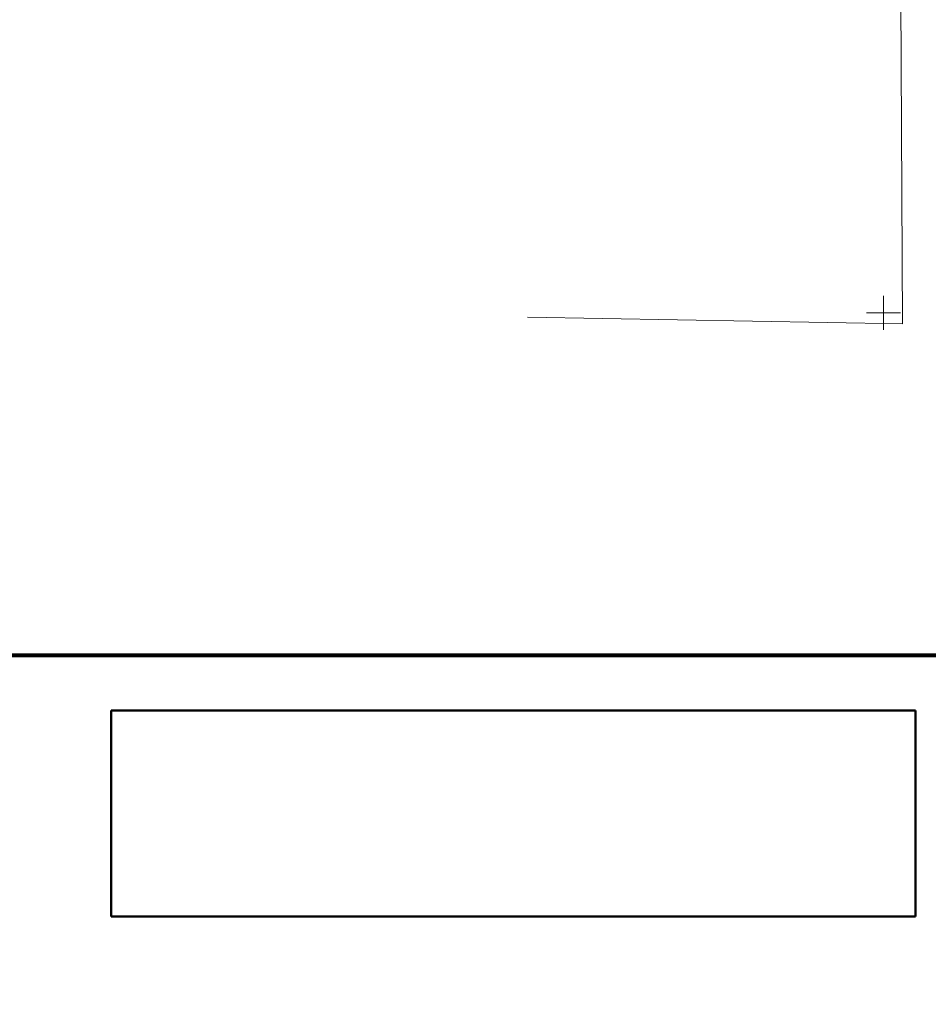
# Model space of a CAD drawing. Header units: millimetres. Extents: x 0 to 1188, y 0 to 841.
# Tile 49 of 76: x 835 to 996, y 0 to 174. Entities that reach past the tile are written whole.
import ezdxf

# ---------------------------------------------------------------- set-up
doc = ezdxf.new("R2010")
doc.units = ezdxf.units.MM
for name, pattern in [('K5LT32811', [0]), ('K5LT32814', [0]), ('K5LT32817', [0.7, 0.2, -0.5]), ('K5LT32827', [0]), ('K5LT_REINFORCED', [0])]:
    doc.linetypes.add(name, pattern=pattern)
doc.layers.add('Системный слой', color=7, linetype='Continuous')

msp = doc.modelspace()

# ---------------------------------------------------------------- linework, layer by layer
at = {"layer": 'Системный слой', "color": 5, "linetype": 'K5LT32827', "lineweight": 18, "true_color": 0x0000ff}
for p, q in [((990.803801, 198.432783), (991.166223, 120.337903)), ((991.166223, 120.337903), (924.887906, 121.533178))]:
    msp.add_line(p, q, dxfattribs=at)
at = {"layer": 'Системный слой', "color": 3, "linetype": 'K5LT32814', "lineweight": 18, "true_color": 0x00ff00}
for p, q in [((987.847504, 125.262562), (987.84805, 119.262562)), ((990.847777, 122.262835), (984.847777, 122.262289))]:
    msp.add_line(p, q, dxfattribs=at)
at = {"layer": 'Системный слой', "color": 7, "linetype": 'K5LT_REINFORCED', "lineweight": 80}
msp.add_line((625.784752, 61.714296), (1164.89003, 61.714296), dxfattribs=at)
at = {"layer": 'Системный слой', "color": 1, "linetype": 'K5LT32811', "lineweight": 50, "true_color": 0xff0000}
for p, q in [((851.191617, 51.945238), (993.51727, 51.945238)), ((851.191617, 15.506129), (851.191617, 51.945238)), ((993.51727, 15.506129), (993.51727, 51.945238)), ((993.51727, 15.506129), (851.191617, 15.506129))]:
    msp.add_line(p, q, dxfattribs=at)
at = {"layer": 'Системный слой', "color": 7, "linetype": 'K5LT32817', "lineweight": 18}
msp.add_open_spline([(1004.577214, 111.54082), (1004.422071, 135.348636), (1003.661881, 172.204392), (1002.826399, 222.780455), (1004.970026, 309.022672), (1012.729683, 403.987311), (1020.507579, 518.907176), (1019.802475, 608.190732), (1023.344869, 676.711193), (1028.54692, 709.76879), (1028.543922, 709.783122), (1028.520561, 709.785049), (1021.044623, 710.726784), (991.804359, 716.291971), (947.327163, 718.78986), (910.205871, 720.266429), (894.270418, 720.900292)], degree=3, knots=[201.8171583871, 201.8171583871, 201.8171583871, 201.8171583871, 237.5349934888, 257.1020552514, 277.6865561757, 366.8982137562, 400.0430460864, 450.2726669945, 501.3225446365, 501.3263625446, 501.3333764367, 501.3409369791, 501.3573279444, 513.1048638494, 544.8630909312, 568.7508298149, 568.7508298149, 568.7508298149, 568.7508298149], dxfattribs=at)

doc.saveas('drawing.dxf')
